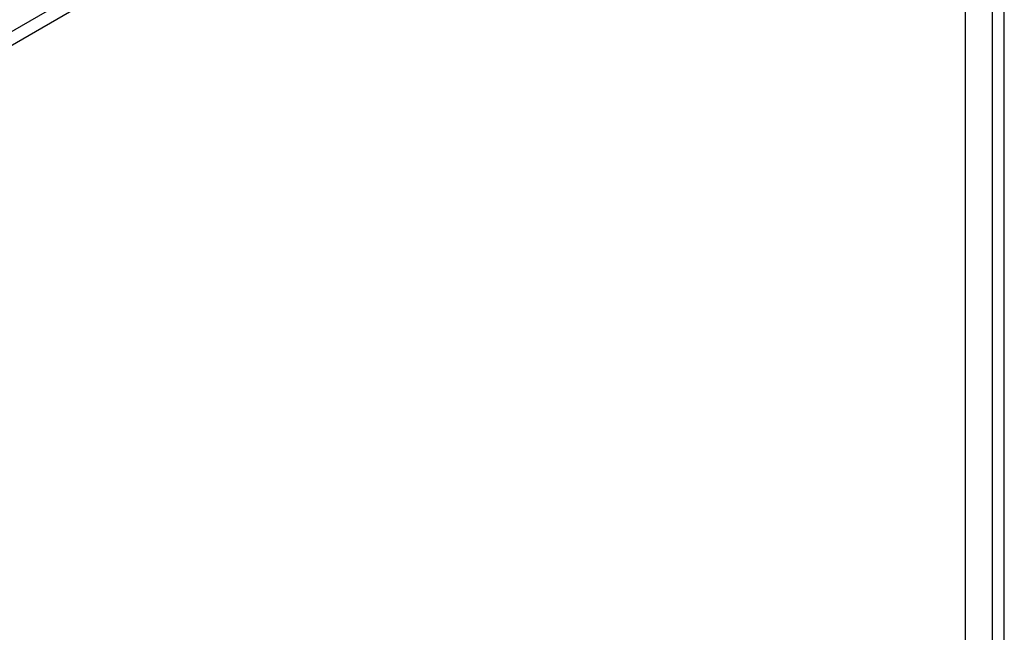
# Model space of a CAD drawing. Header units: millimetres. Extents: x 0 to 1118, y 0 to 864.
# Tile 109 of 256: x 907 to 926, y 614 to 626. Entities that reach past the tile are written whole.
import ezdxf

# ---------------------------------------------------------------- set-up
doc = ezdxf.new("R2010")
doc.units = ezdxf.units.MM

msp = doc.modelspace()

# ---------------------------------------------------------------- linework, layer by layer
at = {"color": 7, "linetype": 'Continuous', "lineweight": 25}
for p, q in [((925.9878, 660.7797), (925.9878, 585.0455)), ((926.2235, 585.0455), (926.2235, 660.7797)), ((925.3514, 636.4467), (887.8394, 614.7915)), ((925.4693, 636.2426), (887.9573, 614.5874)), ((925.4693, 585.304), (925.4693, 636.2426))]:
    msp.add_line(p, q, dxfattribs=at)

doc.saveas('drawing.dxf')
